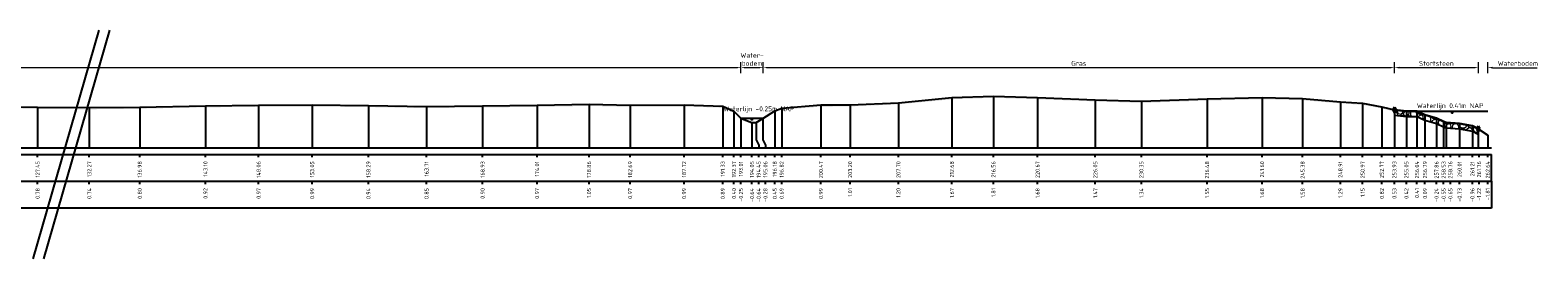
# Model space of a CAD drawing. Header units: metres. Extents: x 128583 to 136452, y 412329 to 415128.
# Tile 205 of 256: x 134945 to 135086, y 414938 to 414959. Entities that reach past the tile are written whole.
import ezdxf
from ezdxf.enums import TextEntityAlignment as Align

# ---------------------------------------------------------------- set-up
doc = ezdxf.new("R2010")
doc.units = ezdxf.units.M
doc.header["$PDMODE"] = 35
doc.header["$PDSIZE"] = 0.075
for name, color, linetype, lineweight in [('B-ME-VH-KANT ASFALT-SD', 7, 'Continuous', 25), ('B-ME-VH-VERHARDING_BESTORTING-A', 252, 'Continuous', 18), ('X-ME-AL-PROFIEL_HUIDIG MAAIVELD-GD', 8, 'Continuous', 0), ('X-XX-AL-DETAIL1-M', 7, 'Continuous', 18), ('X-XX-AL-GEBRUIKTE XREFS-GD', 7, 'Continuous', 35), ('X-XX-AL-NAP-T18', 7, 'Continuous', 18), ('X-XX-AL-TEKENBLAD_KADER_AFSNIJMARKERING-G', 7, 'Continuous', 25)]:
    doc.layers.add(name, color=color, linetype=linetype, lineweight=lineweight)
for name, color, linetype in [('X-ME-AL-PROFIEL_MAAIVELD-GD', 8, 'Continuous'), ('X-ME-AL-PROFIEL_STORTSTEEN-GD', 7, 'Continuous'), ('X-ME-AL-PROFIEL_WATERLIJN-GD', 150, 'Continuous'), ('X-ME-AL-PROFIEL_ZTST-GD', 7, 'Continuous'), ('X-ME-AL-PROFIELRASTER-S', 7, 'Continuous')]:
    doc.layers.add(name, color=color, linetype=linetype)
doc.styles.add('NLCS-ISO-ANNOTATIEF-T18', font='NLCS-ISO.ttf', dxfattribs={"height": 1.8})
doc.styles.add('NLCS-ISO-ANNOTATIVE-T18', font='NLCS-ISO.ttf', dxfattribs={"height": 1.8})
doc.dimstyles.new('NLCS-ANNOTATIEF-T18-PIJL_L2_H0', dxfattribs={"dimtxt": 2.5, "dimasz": 1.8, "dimexe": 2, "dimexo": 2, "dimgap": 0.7, "dimtad": 1, "dimzin": 0, "dimdsep": 46, "dimtxsty": 'NLCS-ISO-ANNOTATIEF-T18', "dimcen": 0, "dimdle": 2, "dimclrd": 256, "dimclre": 256, "dimclrt": 10, "dimaunit": 2, "dimadec": 0, "dimazin": 0, "dimtfac": 1, "dimtdec": 3, "dimtofl": 0, "dimtmove": 0, "dimatfit": 3, "dimfxl": 2, "dimfxlon": 1, "dimtfillclr": 256, "dimtolj": 1, "dimtzin": 0, "dimlwd": -1, "dimlwe": -1, "dimarcsym": 0})

# ---------------------------------------------------------------- blocks, each defined once
blk = doc.blocks.new('SAL-PROFIELRASTER_BALK_EIND1-D')
at = {"color": 0, "linetype": 'ByBlock', "lineweight": -2}
blk.add_line((1, -12.5), (1, -2.5), dxfattribs=at)
at = {"color": 0, "linetype": 'ByBlock', "lineweight": -2, "flags": 128}
for points in [[(0, 0), (1, 0)], [(0, -2.5), (1, -2.5)], [(0, -12.5), (1, -12.5)]]:
    blk.add_lwpolyline(points, dxfattribs=at)
blk = doc.blocks.new('SAL-PROFIELRASTER_BALK_EIND2-D')
at = {"color": 0, "linetype": 'ByBlock', "lineweight": -2}
for p, q in [((1, -2.5), (1, -12.5)), ((1, -12.5), (0, -12.5))]:
    blk.add_line(p, q, dxfattribs=at)
blk = doc.blocks.new('SAL-PROFIELRASTER_BALK_DATA-D')
at = {"color": 0, "linetype": 'ByBlock', "lineweight": -2}
blk.add_lwpolyline([(0, -3.5), (0, -2.5)], dxfattribs=at)
at = {"color": 0, "linetype": 'ByBlock', "lineweight": -2, "style": 'NLCS-ISO-ANNOTATIVE-T18'}
blk.add_attdef('GETAL', text='', height=1.5, rotation=90, dxfattribs=at).set_placement((0.75, -5), align=Align.RIGHT)
blk = doc.blocks.new('SAL-PROFIELRASTER_AANHAAL-D')
at = {"color": 9, "linetype": 'ByBlock', "lineweight": -2, "flags": 128}
blk.add_lwpolyline([(0, 1), (0, 0)], dxfattribs=at)
blk = doc.blocks.new('SAL-PROFIELRASTER_AANHAAL_STAGGER-D')
at = {"color": 9, "linetype": 'ByBlock', "lineweight": -2, "flags": 128}
for points in [[(0, 0), (0, -0.25)], [(0, -0.25), (1, -0.75)], [(1, -0.75), (1, -1)]]:
    blk.add_lwpolyline(points, dxfattribs=at)
blk = doc.blocks.new('*D131')
at = {"layer": 'Defpoints', "color": 0, "transparency": 16777216}
for p in [(134823.96, 414955.77), (134823.96, 414951.18), (135011.75, 414951.06)]:
    blk.add_point(p, dxfattribs=at)
at = {"layer": 'X-XX-AL-DETAIL1-M', "transparency": 16777216}
for p, q in [((134823.96, 414955.27), (134823.96, 414956.27)), ((135011.75, 414955.27), (135011.75, 414956.27)), ((135011.3, 414955.77), (134824.41, 414955.77))]:
    blk.add_line(p, q, dxfattribs=at)
for points in [[(134824.41, 414955.85), (134824.41, 414955.7), (134823.96, 414955.77)], [(135011.3, 414955.85), (135011.3, 414955.7), (135011.75, 414955.77)]]:
    blk.add_solid(points, dxfattribs=at)
at = {"layer": 'X-XX-AL-DETAIL1-M', "color": 10, "transparency": 16777216, "insert": (134917.53, 414956.17), "char_height": 0.45, "attachment_point": 5, "style": 'NLCS-ISO-ANNOTATIEF-T18'}
blk.add_mtext('\\A1;Gras', dxfattribs=at)
blk = doc.blocks.new('*D132')
at = {"layer": 'Defpoints', "color": 0, "transparency": 16777216}
for p in [(135011.75, 414955.77), (135011.75, 414951.06), (135013.83, 414951.06)]:
    blk.add_point(p, dxfattribs=at)
at = {"layer": 'X-XX-AL-DETAIL1-M', "transparency": 16777216}
for p, q in [((135011.75, 414955.27), (135011.75, 414956.27)), ((135013.83, 414955.27), (135013.83, 414956.27)), ((135013.38, 414955.77), (135012.2, 414955.77))]:
    blk.add_line(p, q, dxfattribs=at)
for points in [[(135012.2, 414955.85), (135012.2, 414955.7), (135011.75, 414955.77)], [(135013.38, 414955.85), (135013.38, 414955.7), (135013.83, 414955.77)]]:
    blk.add_solid(points, dxfattribs=at)
at = {"layer": 'X-XX-AL-DETAIL1-M', "color": 10, "transparency": 16777216, "insert": (135012.79, 414956.55), "char_height": 0.45, "attachment_point": 5, "style": 'NLCS-ISO-ANNOTATIEF-T18'}
blk.add_mtext('\\A1;Water-\\Pbodem', dxfattribs=at)
blk = doc.blocks.new('*D133')
at = {"layer": 'Defpoints', "color": 0, "transparency": 16777216}
for p in [(135013.83, 414955.77), (135013.83, 414951.06), (135072.67, 414948.31)]:
    blk.add_point(p, dxfattribs=at)
at = {"layer": 'X-XX-AL-DETAIL1-M', "transparency": 16777216}
for p, q in [((135013.83, 414955.27), (135013.83, 414956.27)), ((135072.67, 414955.27), (135072.67, 414956.27)), ((135072.22, 414955.77), (135014.28, 414955.77))]:
    blk.add_line(p, q, dxfattribs=at)
for points in [[(135014.28, 414955.85), (135014.28, 414955.7), (135013.83, 414955.77)], [(135072.22, 414955.85), (135072.22, 414955.7), (135072.67, 414955.77)]]:
    blk.add_solid(points, dxfattribs=at)
at = {"layer": 'X-XX-AL-DETAIL1-M', "color": 10, "transparency": 16777216, "insert": (135043.25, 414956.17), "char_height": 0.45, "attachment_point": 5, "style": 'NLCS-ISO-ANNOTATIEF-T18'}
blk.add_mtext('\\A1;Gras', dxfattribs=at)
blk = doc.blocks.new('*D134')
at = {"layer": 'Defpoints', "color": 0, "transparency": 16777216}
for p in [(135072.67, 414955.77), (135072.67, 414948.31), (135080.5, 414948.31)]:
    blk.add_point(p, dxfattribs=at)
at = {"layer": 'X-XX-AL-DETAIL1-M', "transparency": 16777216}
for p, q in [((135072.67, 414955.27), (135072.67, 414956.27)), ((135080.5, 414955.27), (135080.5, 414956.27)), ((135080.05, 414955.77), (135073.12, 414955.77))]:
    blk.add_line(p, q, dxfattribs=at)
for points in [[(135073.12, 414955.85), (135073.12, 414955.7), (135072.67, 414955.77)], [(135080.05, 414955.85), (135080.05, 414955.7), (135080.5, 414955.77)]]:
    blk.add_solid(points, dxfattribs=at)
at = {"layer": 'X-XX-AL-DETAIL1-M', "color": 10, "transparency": 16777216, "insert": (135076.58, 414956.17), "char_height": 0.45, "attachment_point": 5, "style": 'NLCS-ISO-ANNOTATIEF-T18'}
blk.add_mtext('\\A1;Stortsteen', dxfattribs=at)
blk = doc.blocks.new('SVH-KANT STORTSTEEN DWP-SOD')
at = {"flags": 128}
blk.add_lwpolyline([(-0.25, 0), (0.25, 0)], dxfattribs=at)
at = {"layer": 'X-XX-AL-GEBRUIKTE XREFS-GD', "flags": 128}
for points in [[(0, 0.5), (-0.25, 0)], [(-0.25, 0), (0, -0.5)], [(0, -0.5), (0, 0.5)], [(0, 0.5), (0.25, 0)], [(0.25, 0), (0, -0.5)]]:
    blk.add_lwpolyline(points, dxfattribs=at)
blk = doc.blocks.new('*D135')
at = {"layer": 'Defpoints', "color": 0, "transparency": 16777216}
for p in [(135080.5, 414955.77), (135080.5, 414948.31), (135081.37, 414948.31)]:
    blk.add_point(p, dxfattribs=at)
at = {"layer": 'X-XX-AL-DETAIL1-M', "transparency": 16777216}
for p, q in [((135080.5, 414955.27), (135080.5, 414956.27)), ((135081.37, 414955.27), (135081.37, 414956.27)), ((135080.05, 414955.77), (135079.6, 414955.77)), ((135081.82, 414955.77), (135085.97, 414955.77))]:
    blk.add_line(p, q, dxfattribs=at)
for points in [[(135080.05, 414955.85), (135080.05, 414955.7), (135080.5, 414955.77)], [(135081.82, 414955.85), (135081.82, 414955.7), (135081.37, 414955.77)]]:
    blk.add_solid(points, dxfattribs=at)
at = {"layer": 'X-XX-AL-DETAIL1-M', "color": 10, "transparency": 16777216, "insert": (135084.18, 414956.17), "char_height": 0.45, "attachment_point": 5, "style": 'NLCS-ISO-ANNOTATIEF-T18'}
blk.add_mtext('\\A1;Waterbodem', dxfattribs=at)

msp = doc.modelspace()

# ---------------------------------------------------------------- hatches: boundary and pattern name
at = {"layer": 'B-ME-VH-VERHARDING_BESTORTING-A'}
h = msp.add_hatch(dxfattribs=at)
h.set_pattern_fill('AVH-BESTORTING_01', color=256, scale=0.1, pattern_type=2)
h.set_pattern_definition([(342.742, (135076.7479, 414952.0287), (0.5398, 0.9774), [0.27272, -1.09194]), (17.258, (135075.70514, 414952.35265), (0.5398, 0.9774), [0.27272, -1.65719]), (61.09, (135075.9656, 414952.4336), (-1.3032, 0.40486), [0.22313, -0.8934]), (118.91, (135076.8368, 414951.2466), (-0.5398, -0.97741), [0.22313, -1.3559]), (162.742, (135075.9656, 414952.8242), (-0.5398, -0.97739), [0.27272, -1.09194]), (197.258, (135075.70514, 414952.9051), (-0.5398, -0.9774), [0.27272, -1.65719]), (241.09, (135075.4447, 414952.8243), (1.3032, -0.40486), [0.22313, -0.8934]), (298.911, (135075.8766, 414953.6063), (0.5398, 0.97741), [0.22313, -1.35591]), (342.742, (135074.1081, 414953.4515), (-0.76339, 1.38224), [0.24341, -1.12122]), (40.852, (135072.72114, 414950.44706), (0.539802, 0.977399), [0.24469, -3.61913]), (84.587, (135074.5256, 414953.5393), (-0.22359, 2.359645), [0.29716, -3.05481]), (118.911, (135075.8567, 414953.4289), (-1.30321, 0.40486), [0.29575, -1.28331]), (162.742, (135074.4107, 414954.094), (0.76339, -1.38224), [0.24484, -1.11975]), (40.852, (135072.3728, 414951.07484), (0.539802, 0.977399), [0.24409, -3.61972]), (84.587, (135073.96423, 414953.7119), (-0.5398, -0.977407), [0.29647, -3.05553]), (298.911, (135073.9642, 414953.7119), (1.30321, -0.40486), [0.29753, -1.28153]), (26.669, (135071.5094, 414951.61356), (-1.842996, -0.572553), [0.18275, -4.54613]), (84.587, (135074.59526, 414954.22256), (-0.5398, -0.977407), [0.18319, -3.16878]), (131.7624, (135073.08576, 414957.16944), (-2.066604, 1.787101), [0.24466, -4.00428]), (162.742, (135071.527, 414952.0601), (-0.5398, -0.97739), [0.19694, -1.16769]), (26.669, (135071.17542, 414952.0364), (-1.842996, -0.572553), [0.18297, -4.54591]), (84.587, (135074.0791, 414954.3637), (-0.5398, -0.977407), [0.20094, -3.15103]), (131.7624, (135072.6921, 414956.97156), (-2.066604, 1.787101), [0.20994, -4.039]), (342.742, (135074.2189, 414954.2071), (0.5398, 0.97739), [0.22313, -1.1415]), (50.2416, (135074.4548, 414952.28959), (0.53979, 0.97739), [0.21713, -6.88472]), (95.413, (135074.59364, 414952.4565), (-0.76339, 1.38224), [0.19056, -2.17966]), (150.9388, (135071.7457, 414955.81553), (-1.303193, 0.404858), [0.17556, -5.17047]), (197.258, (135074.4222, 414952.7315), (1.30319, -0.40485), [0.22316, -1.70672]), (50.2416, (135074.0611, 414952.4874), (0.5397897, 0.97739), [0.23138, -6.87047]), (95.413, (135074.0775, 414952.31465), (-0.76339, 1.38224), [0.17353, -2.19669]), (150.9388, (135071.41173, 414955.39272), (-1.303193, 0.404858), [0.18788, -5.15816]), (17.258, (135074.2417, 414952.2234), (-1.30319, 0.40485), [0.22313, -1.70675])])
h.paths.add_polyline_path([(135080.496, 414950.082), (135079.943, 414950.345), (135078.746, 414950.575), (135077.495, 414950.66), (135077.261, 414950.755), (135076.597, 414951.07), (135075.522, 414951.39), (135074.775, 414951.714), (135073.785, 414951.724), (135072.667, 414951.835), (135072.667, 414951.335), (135073.785, 414951.224), (135074.775, 414951.214), (135075.522, 414950.89), (135076.597, 414950.57), (135077.261, 414950.255), (135077.495, 414950.16), (135078.746, 414950.075), (135079.943, 414949.845), (135080.496, 414949.582)])
at = {"layer": 'X-ME-AL-PROFIEL_HUIDIG MAAIVELD-GD'}
h = msp.add_hatch(dxfattribs=at)
h.set_pattern_fill('AGR-MAAIVELD', color=256, scale=0.1, pattern_type=2)
h.set_pattern_definition([(45, (-127.1957, 75.7543), (-0.5000001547, 0.5000001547), []), (45, (-127.26716, 75.82574), (0, 1.0000003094), [0.707107, -0.707107]), (45, (-127.3386, 75.89716), (0, 1.0000003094), [0.707107, -0.707107]), (45, (-127.411, 75.9696), (0, 1.0000003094), [0.707107, -0.707107]), (45, (-127.48144, 76.04), (0, 1.0000003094), [0.707107, -0.707107]), (45, (-127.5529, 76.11145), (0, 1.0000003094), [0.707107, -0.707107]), (45, (-127.6243, 76.1829), (0, 1.0000003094), [0.707107, -0.707107]), (315, (-127.1957, 75.7543), (0.5000001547, 0.5000001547), []), (315, (-127.1243, 75.82574), (1.0000003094, -3e-16), [0.707107, -0.707107]), (315, (-127.0529, 75.89716), (1.0000003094, -3e-16), [0.707107, -0.707107]), (315, (-126.98044, 75.9696), (1.0000003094, -3e-16), [0.707107, -0.707107]), (315, (-126.91, 76.04), (1.0000003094, -3e-16), [0.707107, -0.707107]), (315, (-126.8386, 76.11145), (1.0000003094, -3e-16), [0.707107, -0.707107]), (315, (-126.76716, 76.1829), (1.0000003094, -3e-16), [0.707107, -0.707107])])
h.paths.add_polyline_path([(135081.373, 414949.493), (135080.496, 414950.082), (135079.943, 414950.345), (135078.746, 414950.575), (135077.495, 414950.66), (135077.261, 414950.755), (135076.597, 414951.07), (135075.522, 414951.39), (135074.775, 414951.714), (135073.785, 414951.724), (135072.667, 414951.835), (135071.501, 414952.133), (135069.71, 414952.462), (135067.642, 414952.599), (135064.116, 414952.891), (135060.339, 414952.988), (135055.212, 414952.86), (135049.083, 414952.645), (135044.788, 414952.78), (135039.402, 414952.985), (135035.296, 414953.118), (135031.42, 414952.98), (135026.431, 414952.506), (135021.935, 414952.314), (135019.208, 414952.297), (135015.552, 414952.002), (135014.911, 414951.758), (135013.794, 414951.032), (135013.181, 414950.666), (135012.783, 414950.667), (135011.749, 414951.056), (135011.104, 414951.704), (135010.062, 414952.2), (135006.456, 414952.3), (135001.429, 414952.277), (134997.592, 414952.362), (134992.749, 414952.275), (134987.668, 414952.211), (134982.444, 414952.159), (134977.03, 414952.253), (134971.784, 414952.3), (134966.794, 414952.276), (134961.837, 414952.228), (134955.713, 414952.105), (134951.009, 414952.047), (134946.188, 414952.086), (134941.46, 414952.193), (134936.634, 414952.183), (134931.257, 414952.19), (134926.174, 414952.191), (134921.255, 414952.214), (134916.487, 414952.222), (134910.713, 414952.122), (134905.958, 414952.131), (134901.19, 414952.071), (134896.501, 414952.157), (134891.787, 414952.183), (134887.289, 414952.127), (134882.393, 414951.936), (134877.573, 414951.949), (134872.918, 414952.101), (134868.112, 414952.138), (134863.551, 414952.118), (134858.685, 414952.102), (134853.297, 414952.022), (134848.637, 414952.036), (134843.979, 414952.059), (134838.855, 414952.056), (134834.496, 414952.021), (134830.054, 414952.004), (134826.987, 414951.99), (134825.011, 414951.75), (134823.939, 414951.172), (134823.22, 414950.859), (134822.789, 414950.864), (134822.5, 414951.181), (134821.589, 414952.048), (134820.185, 414952.303), (134818.736, 414952.404), (134818.736, 414952.254), (134820.185, 414952.153), (134821.589, 414951.898), (134822.5, 414951.031), (134822.789, 414950.714), (134823.22, 414950.709), (134823.939, 414951.022), (134825.011, 414951.6), (134826.987, 414951.84), (134830.054, 414951.854), (134834.496, 414951.871), (134838.855, 414951.906), (134843.979, 414951.909), (134848.637, 414951.886), (134853.297, 414951.872), (134858.685, 414951.952), (134863.551, 414951.968), (134868.112, 414951.988), (134872.918, 414951.951), (134877.573, 414951.799), (134882.393, 414951.786), (134887.289, 414951.977), (134891.787, 414952.033), (134896.501, 414952.007), (134901.19, 414951.921), (134905.958, 414951.981), (134910.713, 414951.972), (134916.487, 414952.072), (134921.255, 414952.064), (134926.174, 414952.041), (134931.257, 414952.04), (134936.634, 414952.033), (134941.46, 414952.043), (134946.188, 414951.936), (134951.009, 414951.897), (134955.713, 414951.955), (134961.837, 414952.078), (134966.794, 414952.126), (134971.784, 414952.15), (134977.03, 414952.103), (134982.444, 414952.009), (134987.668, 414952.061), (134992.749, 414952.125), (134997.592, 414952.212), (135001.429, 414952.127), (135006.456, 414952.15), (135010.062, 414952.05), (135011.104, 414951.554), (135011.749, 414950.906), (135012.783, 414950.517), (135013.181, 414950.516), (135013.794, 414950.882), (135014.911, 414951.608), (135015.552, 414951.852), (135019.208, 414952.147), (135021.935, 414952.164), (135026.431, 414952.356), (135031.42, 414952.83), (135035.296, 414952.968), (135039.402, 414952.835), (135044.788, 414952.63), (135049.083, 414952.495), (135055.212, 414952.71), (135060.339, 414952.838), (135064.116, 414952.741), (135067.642, 414952.449), (135069.71, 414952.312), (135071.501, 414951.983), (135072.667, 414951.685), (135073.785, 414951.574), (135074.775, 414951.564), (135075.522, 414951.24), (135076.597, 414950.92), (135077.261, 414950.605), (135077.495, 414950.51), (135078.746, 414950.425), (135079.943, 414950.195), (135080.496, 414949.932), (135081.373, 414949.343)])

# ---------------------------------------------------------------- linework, layer by layer
at = {"layer": 'X-ME-AL-PROFIEL_MAAIVELD-GD'}
msp.add_lwpolyline([(134941.46, 414952.193), (134946.188, 414952.086), (134951.009, 414952.047), (134955.713, 414952.105), (134961.837, 414952.228), (134966.794, 414952.276), (134971.784, 414952.3), (134977.03, 414952.253), (134982.444, 414952.159), (134987.668, 414952.211), (134992.749, 414952.275), (134997.592, 414952.362), (135001.429, 414952.277), (135006.456, 414952.3), (135010.062, 414952.2), (135011.104, 414951.704), (135011.749, 414951.056), (135012.783, 414950.667), (135013.181, 414950.666), (135013.794, 414951.032), (135014.911, 414951.758), (135015.552, 414952.002), (135019.208, 414952.297), (135021.935, 414952.314), (135026.431, 414952.506), (135031.42, 414952.98), (135035.296, 414953.118), (135039.402, 414952.985), (135044.788, 414952.78), (135049.083, 414952.645), (135055.212, 414952.86), (135060.339, 414952.988), (135064.116, 414952.891), (135067.642, 414952.599), (135069.71, 414952.462), (135071.501, 414952.133), (135072.667, 414951.835), (135073.785, 414951.724), (135074.775, 414951.714), (135075.522, 414951.39), (135076.597, 414951.07), (135077.261, 414950.755), (135077.495, 414950.66), (135078.746, 414950.575), (135079.943, 414950.345), (135080.496, 414950.082), (135081.373, 414949.493)], dxfattribs=at)
at = {"layer": 'X-ME-AL-PROFIEL_STORTSTEEN-GD'}
msp.add_lwpolyline([(135080.496, 414950.082), (135079.943, 414950.345), (135078.746, 414950.575), (135077.495, 414950.66), (135077.261, 414950.755), (135076.597, 414951.07), (135075.522, 414951.39), (135074.775, 414951.714), (135073.785, 414951.724), (135072.667, 414951.835), (135072.667, 414951.335), (135073.785, 414951.224), (135074.775, 414951.214), (135075.522, 414950.89), (135076.597, 414950.57), (135077.261, 414950.255), (135077.495, 414950.16), (135078.746, 414950.075), (135079.943, 414949.845), (135080.496, 414949.582)], close=True, dxfattribs=at)
at = {"layer": 'X-ME-AL-PROFIEL_WATERLIJN-GD'}
for points in [[(135074.775, 414951.714), (135081.373, 414951.714)], [(135011.749, 414951.056), (135013.831, 414951.056)], [(135012.646, 414950.988), (135012.896, 414950.988)], [(135012.702, 414950.939), (135012.827, 414950.939)], [(135077.927, 414951.615), (135078.177, 414951.615)], [(135077.983, 414951.566), (135078.108, 414951.566)]]:
    msp.add_lwpolyline(points, dxfattribs=at)
at = {"layer": 'X-ME-AL-PROFIEL_ZTST-GD'}
msp.add_lwpolyline([(135072.667, 414951.835), (135072.667, 414951.835)], dxfattribs=at)
at = {"layer": 'X-XX-AL-TEKENBLAD_KADER_AFSNIJMARKERING-G'}
for points in [[(134945.774, 414937.966), (134951.927, 414959.263)], [(134946.755, 414937.966), (134952.909, 414959.263)]]:
    msp.add_lwpolyline(points, dxfattribs=at)

# ---------------------------------------------------------------- block references
at = {"layer": 'B-ME-VH-KANT ASFALT-SD', "xscale": 0.5, "yscale": 0.5, "zscale": 0.5}
for p in [(135072.667, 414951.835), (135080.496, 414950.082)]:
    msp.add_blockref('SVH-KANT STORTSTEEN DWP-SOD', p, dxfattribs=at)
at = {"layer": 'X-ME-AL-PROFIELRASTER-S'}
for p, yscale in [((135035.296, 414948.309), 4.809), ((135035.296, 414948.309), 4.809), ((134946.188, 414948.309), 3.777), ((134946.188, 414948.309), 3.777), ((134951.009, 414948.309), 3.738), ((134951.009, 414948.309), 3.738), ((134955.713, 414948.309), 3.796), ((134955.713, 414948.309), 3.796), ((134961.837, 414948.309), 3.919), ((134961.837, 414948.309), 3.919), ((134966.794, 414948.309), 3.967), ((134966.794, 414948.309), 3.967), ((134971.784, 414948.309), 3.991), ((134971.784, 414948.309), 3.991), ((134977.03, 414948.309), 3.944), ((134977.03, 414948.309), 3.944), ((134982.444, 414948.309), 3.85), ((134982.444, 414948.309), 3.85), ((134987.668, 414948.309), 3.902), ((134987.668, 414948.309), 3.902), ((134992.749, 414948.309), 3.966), ((134992.749, 414948.309), 3.966), ((134997.592, 414948.309), 4.053), ((134997.592, 414948.309), 4.053), ((135001.429, 414948.309), 3.968), ((135001.429, 414948.309), 3.968), ((135006.456, 414948.309), 3.991), ((135006.456, 414948.309), 3.991), ((135010.062, 414948.309), 3.891), ((135010.062, 414948.309), 3.891), ((135011.104, 414948.309), 3.395), ((135011.104, 414948.309), 3.395), ((135014.911, 414948.309), 3.449), ((135014.911, 414948.309), 3.449), ((135015.552, 414948.309), 3.693), ((135015.552, 414948.309), 3.693), ((135019.208, 414948.309), 3.988), ((135019.208, 414948.309), 3.988), ((135021.935, 414948.309), 4.005), ((135021.935, 414948.309), 4.005), ((135026.431, 414948.309), 4.197), ((135026.431, 414948.309), 4.197), ((135031.42, 414948.309), 4.671), ((135031.42, 414948.309), 4.671), ((135039.402, 414948.309), 4.676), ((135039.402, 414948.309), 4.676), ((135044.788, 414948.309), 4.471), ((135044.788, 414948.309), 4.471), ((135049.083, 414948.309), 4.336), ((135049.083, 414948.309), 4.336), ((135055.212, 414948.309), 4.551), ((135055.212, 414948.309), 4.551), ((135060.339, 414948.309), 4.679), ((135060.339, 414948.309), 4.679), ((135064.116, 414948.309), 4.582), ((135064.116, 414948.309), 4.582), ((135067.642, 414948.309), 4.29), ((135067.642, 414948.309), 4.29), ((135069.71, 414948.309), 4.153), ((135069.71, 414948.309), 4.153), ((135071.501, 414948.309), 3.824), ((135071.501, 414948.309), 3.824), ((135072.667, 414948.309), 3.526), ((135072.667, 414948.309), 3.526), ((135072.667, 414948.309), 3.526), ((135073.785, 414948.309), 3.415), ((135073.785, 414948.309), 3.415), ((135011.749, 414948.309), 2.747), ((135011.749, 414948.309), 2.747), ((135012.783, 414948.309), 2.358), ((135013.181, 414949.309), 1.357), ((135013.794, 414949.309), 1.723), ((135013.794, 414949.309), 1.723), ((135077.495, 414948.305), 2.355), ((135080.496, 414948.305), 1.777), ((135080.496, 414948.305), 1.777)]:
    msp.add_blockref('SAL-PROFIELRASTER_AANHAAL-D', p, dxfattribs=dict(at, yscale=yscale))
for name, p, xscale, yscale, zscale in [('SAL-PROFIELRASTER_AANHAAL-D', (135074.775, 414948.309), 0.7722839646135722, 3.40499999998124, 0.7722839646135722), ('SAL-PROFIELRASTER_AANHAAL-D', (135074.775, 414948.309), 0.7722839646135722, 3.40499999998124, 0.7722839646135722), ('SAL-PROFIELRASTER_AANHAAL-D', (135075.522, 414948.309), 0.7542227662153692, 3.080999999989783, 0.7542227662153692), ('SAL-PROFIELRASTER_AANHAAL-D', (135076.597, 414948.309), 0.7333333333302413, 2.760999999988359, 0.7333333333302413), ('SAL-PROFIELRASTER_AANHAAL-D', (135077.261, 414948.309), 0.7089855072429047, 2.445999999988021, 0.7089855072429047), ('SAL-PROFIELRASTER_AANHAAL-D', (135078.746, 414948.309), 0.6929663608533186, 2.265999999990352, 0.6929663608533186), ('SAL-PROFIELRASTER_AANHAAL-D', (135079.943, 414948.309), 0.6697368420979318, 2.035999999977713, 0.6697368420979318), ('SAL-PROFIELRASTER_AANHAAL-D', (135081.373, 414948.309), 0.541133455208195, 1.18399999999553, 0.541133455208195), ('SAL-PROFIELRASTER_BALK_EIND1-D', (134818.736, 414948.309), 263, 0.25, 255.6740663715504), ('SAL-PROFIELRASTER_BALK_EIND2-D', (134818.736, 414945.809), 263, 0.25, 255.6740663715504)]:
    msp.add_blockref(name, p, dxfattribs=dict(at, xscale=xscale, yscale=yscale, zscale=zscale))
for p, xscale, zscale in [((135013.181, 414949.309), 0.2270318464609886, 0.2270318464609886), ((135013.794, 414949.309), 0.2390291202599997, 0.2390291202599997), ((135013.794, 414949.309), 0.2390291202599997, 0.2390291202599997)]:
    msp.add_blockref('SAL-PROFIELRASTER_AANHAAL_STAGGER-D', p, dxfattribs=dict(at, xscale=xscale, zscale=zscale))
at = {"layer": 'X-ME-AL-PROFIELRASTER-S', "xscale": 0.25, "yscale": 0.25, "zscale": 0.25}
for p, values in [((134946.188, 414948.309), {'GETAL': '127.45'}), ((134946.188, 414948.309), {'GETAL': '127.45'}), ((134951.009, 414948.309), {'GETAL': '132.27'}), ((134951.009, 414948.309), {'GETAL': '132.27'}), ((134955.713, 414948.309), {'GETAL': '136.98'}), ((134955.713, 414948.309), {'GETAL': '136.98'}), ((134961.837, 414948.309), {'GETAL': '143.10'}), ((134961.837, 414948.309), {'GETAL': '143.10'}), ((134966.794, 414948.309), {'GETAL': '148.06'}), ((134966.794, 414948.309), {'GETAL': '148.06'}), ((134971.784, 414948.309), {'GETAL': '153.05'}), ((134971.784, 414948.309), {'GETAL': '153.05'}), ((134977.03, 414948.309), {'GETAL': '158.29'}), ((134977.03, 414948.309), {'GETAL': '158.29'}), ((134982.444, 414948.309), {'GETAL': '163.71'}), ((134982.444, 414948.309), {'GETAL': '163.71'}), ((134987.668, 414948.309), {'GETAL': '168.93'}), ((134987.668, 414948.309), {'GETAL': '168.93'}), ((134992.749, 414948.309), {'GETAL': '174.01'}), ((134992.749, 414948.309), {'GETAL': '174.01'}), ((134997.592, 414948.309), {'GETAL': '178.86'}), ((134997.592, 414948.309), {'GETAL': '178.86'}), ((135001.429, 414948.309), {'GETAL': '182.69'}), ((135001.429, 414948.309), {'GETAL': '182.69'}), ((135006.456, 414948.309), {'GETAL': '187.72'}), ((135006.456, 414948.309), {'GETAL': '187.72'}), ((135010.062, 414948.309), {'GETAL': '191.33'}), ((135010.062, 414948.309), {'GETAL': '191.33'}), ((135011.104, 414948.309), {'GETAL': '192.37'}), ((135011.104, 414948.309), {'GETAL': '192.37'}), ((135011.749, 414948.309), {'GETAL': '193.01'}), ((135011.749, 414948.309), {'GETAL': '193.01'}), ((135012.783, 414948.309), {'GETAL': '194.05'}), ((135013.408, 414948.309), {'GETAL': '194.45'}), ((135014.033, 414948.309), {'GETAL': '195.06'}), ((135014.033, 414948.309), {'GETAL': '195.06'}), ((135014.911, 414948.309), {'GETAL': '196.18'}), ((135014.911, 414948.309), {'GETAL': '196.18'}), ((135015.552, 414948.309), {'GETAL': '196.82'}), ((135015.552, 414948.309), {'GETAL': '196.82'}), ((135019.208, 414948.309), {'GETAL': '200.47'}), ((135019.208, 414948.309), {'GETAL': '200.47'}), ((135021.935, 414948.309), {'GETAL': '203.20'}), ((135021.935, 414948.309), {'GETAL': '203.20'}), ((135026.431, 414948.309), {'GETAL': '207.70'}), ((135026.431, 414948.309), {'GETAL': '207.70'}), ((135031.42, 414948.309), {'GETAL': '212.68'}), ((135031.42, 414948.309), {'GETAL': '212.68'}), ((135035.296, 414948.309), {'GETAL': '216.56'}), ((135035.296, 414948.309), {'GETAL': '216.56'}), ((135039.402, 414948.309), {'GETAL': '220.67'}), ((135039.402, 414948.309), {'GETAL': '220.67'}), ((135044.788, 414948.309), {'GETAL': '226.05'}), ((135044.788, 414948.309), {'GETAL': '226.05'}), ((135049.083, 414948.309), {'GETAL': '230.35'}), ((135049.083, 414948.309), {'GETAL': '230.35'}), ((135055.212, 414948.309), {'GETAL': '236.48'}), ((135055.212, 414948.309), {'GETAL': '236.48'}), ((135060.339, 414948.309), {'GETAL': '241.60'}), ((135060.339, 414948.309), {'GETAL': '241.60'}), ((135064.116, 414948.309), {'GETAL': '245.38'}), ((135064.116, 414948.309), {'GETAL': '245.38'}), ((135067.642, 414948.309), {'GETAL': '248.91'}), ((135067.642, 414948.309), {'GETAL': '248.91'}), ((135069.71, 414948.309), {'GETAL': '250.97'}), ((135069.71, 414948.309), {'GETAL': '250.97'}), ((135071.501, 414948.309), {'GETAL': '252.77'}), ((135071.501, 414948.309), {'GETAL': '252.77'}), ((135072.667, 414948.309), {'GETAL': '253.93'}), ((135072.667, 414948.309), {'GETAL': '253.93'}), ((135072.667, 414948.309), {'GETAL': '253.93'}), ((135073.785, 414948.309), {'GETAL': '255.05'}), ((135073.785, 414948.309), {'GETAL': '255.05'}), ((135074.775, 414948.309), {'GETAL': '256.04'}), ((135075.522, 414948.309), {'GETAL': '256.79'}), ((135076.597, 414948.309), {'GETAL': '257.86'}), ((135077.261, 414948.309), {'GETAL': '258.53'}), ((135077.886, 414948.309), {'GETAL': '258.76'}), ((135078.746, 414948.309), {'GETAL': '260.01'}), ((135079.943, 414948.309), {'GETAL': '261.21'}), ((135080.568, 414948.309), {'GETAL': '261.76'}), ((135081.373, 414948.309), {'GETAL': '262.64'}), ((134946.188, 414945.809), {'GETAL': '0.78'}), ((134951.009, 414945.809), {'GETAL': '0.74'}), ((134955.713, 414945.809), {'GETAL': '0.80'}), ((134961.837, 414945.809), {'GETAL': '0.92'}), ((134966.794, 414945.809), {'GETAL': '0.97'}), ((134971.784, 414945.809), {'GETAL': '0.99'}), ((134977.03, 414945.809), {'GETAL': '0.94'}), ((134982.444, 414945.809), {'GETAL': '0.85'}), ((134987.668, 414945.809), {'GETAL': '0.90'}), ((134992.749, 414945.809), {'GETAL': '0.97'}), ((134997.592, 414945.809), {'GETAL': '1.05'}), ((135001.429, 414945.809), {'GETAL': '0.97'}), ((135006.456, 414945.809), {'GETAL': '0.99'}), ((135010.062, 414945.809), {'GETAL': '0.89'}), ((135011.104, 414945.809), {'GETAL': '0.40'}), ((135011.749, 414945.809), {'GETAL': '-0.25'}), ((135012.783, 414945.809), {'GETAL': '-0.64'}), ((135013.408, 414945.809), {'GETAL': '-0.64'}), ((135014.033, 414945.809), {'GETAL': '-0.28'}), ((135014.911, 414945.809), {'GETAL': '0.45'}), ((135015.552, 414945.809), {'GETAL': '0.69'}), ((135019.208, 414945.809), {'GETAL': '0.99'}), ((135021.935, 414945.809), {'GETAL': '1.01'}), ((135026.431, 414945.809), {'GETAL': '1.20'}), ((135031.42, 414945.809), {'GETAL': '1.67'}), ((135035.296, 414945.809), {'GETAL': '1.81'}), ((135039.402, 414945.809), {'GETAL': '1.68'}), ((135044.788, 414945.809), {'GETAL': '1.47'}), ((135049.083, 414945.809), {'GETAL': '1.34'}), ((135055.212, 414945.809), {'GETAL': '1.55'}), ((135060.339, 414945.809), {'GETAL': '1.68'}), ((135064.116, 414945.809), {'GETAL': '1.58'}), ((135067.642, 414945.809), {'GETAL': '1.29'}), ((135069.71, 414945.809), {'GETAL': '1.15'}), ((135071.501, 414945.809), {'GETAL': '0.82'}), ((135072.667, 414945.809), {'GETAL': '0.53'}), ((135073.785, 414945.809), {'GETAL': '0.42'}), ((135074.775, 414945.809), {'GETAL': '0.41'}), ((135075.522, 414945.809), {'GETAL': '0.09'}), ((135076.597, 414945.809), {'GETAL': '-0.24'}), ((135077.261, 414945.809), {'GETAL': '-0.55'}), ((135077.886, 414945.809), {'GETAL': '-0.65'}), ((135078.746, 414945.809), {'GETAL': '-0.73'}), ((135079.943, 414945.809), {'GETAL': '-0.96'}), ((135080.568, 414945.809), {'GETAL': '-1.22'}), ((135081.373, 414945.809), {'GETAL': '-1.81'})]:
    msp.add_blockref('SAL-PROFIELRASTER_BALK_DATA-D', p, dxfattribs=at).add_auto_attribs(values)

# ---------------------------------------------------------------- texts
at = {"layer": 'X-XX-AL-NAP-T18', "color": 10, "char_height": 0.45, "width": 15.43377, "attachment_point": 7, "style": 'NLCS-ISO-ANNOTATIEF-T18'}
for s, insert in [('Waterlijn -0.25m NAP', (135010.1, 414951.577)), ('Waterlijn 0.41m NAP', (135074.764, 414951.87))]:
    msp.add_mtext(s, dxfattribs=dict(at, insert=insert))

# ---------------------------------------------------------------- dimensions: what is measured, and where the dimension line sits
at = {"layer": 'X-XX-AL-DETAIL1-M'}
for base, p1, p2, text, picture, middle in [((134823.955, 414955.775), (135011.749, 414951.056), (134823.955, 414951.181), 'Gras', '*D131', (134917.53, 414955.775)), ((135011.749, 414955.775), (135013.831, 414951.056), (135011.749, 414951.056), 'Water-\\Pbodem', '*D132', (135012.79, 414955.775)), ((135013.831, 414955.775), (135072.667, 414948.309), (135013.831, 414951.056), 'Gras', '*D133', (135043.249, 414955.775)), ((135072.667, 414955.775), (135080.496, 414948.309), (135072.667, 414948.309), 'Stortsteen', '*D134', (135076.581, 414955.775)), ((135080.496, 414955.775), (135081.373, 414948.309), (135080.496, 414948.305), 'Waterbodem', '*D135', (135084.176, 414955.775))]:
    dim = msp.add_linear_dim(base=base, p1=p1, p2=p2, text=text, dimstyle='NLCS-ANNOTATIEF-T18-PIJL_L2_H0', dxfattribs=at)
    dim.commit()
    dim.dimension.update_dxf_attribs({"geometry": picture, "text_midpoint": middle, "dimtype": 160})

doc.saveas('drawing.dxf')
